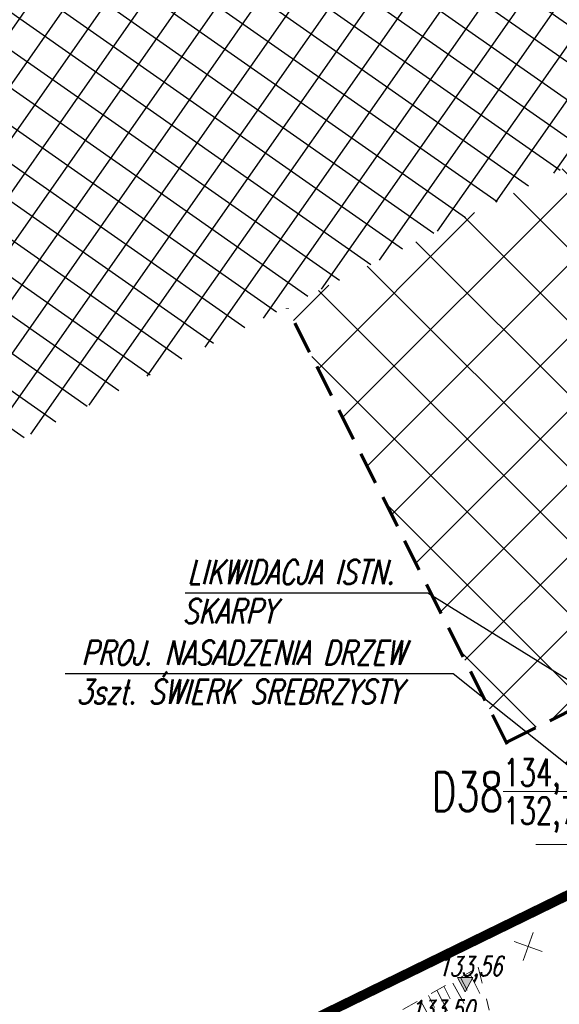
# Model space of a CAD drawing. Header units: metres. Extents: x 7472034 to 8440138, y 5890133 to 5961460.
# Tile 42 of 103: x 8439465 to 8439482, y 5890398 to 5890429. Entities that reach past the tile are written whole.
import ezdxf
from ezdxf import colors
from ezdxf.entities.mleader import LeaderData, LeaderLine
from ezdxf.math import Vec2, Vec3

# ---------------------------------------------------------------- set-up
doc = ezdxf.new("R2010")
doc.units = ezdxf.units.M
doc.header["$MEASUREMENT"] = 0
for name, pattern in [('$0$L218_500', [1, 0.5, -0.5]), ('BUW', [1.5, 1, -0.5]), ('CENTER', [2, 1.25, -0.25, 0.25, -0.25])]:
    doc.linetypes.add(name, pattern=pattern)
doc.layers.get('0').update_dxf_attribs({"linetype": 'CONTINUOUS', "lineweight": 5})
for name, color, linetype, lineweight in [('### rzędne', 172, 'CONTINUOUS', 5), ('___DR.warstwice', 7, 'CONTINUOUS', 5), ('_IS.BLOK.KD.doziemne', 7, 'CONTINUOUS', 5), ('_IS.KD.opis.1', 138, 'CONTINUOUS', 18), ('a___skarpa', 7, 'CONTINUOUS', 5), ('a_opisy', 7, 'CONTINUOUS', 18), ('E_BLOK', 170, 'CONTINUOUS', 20), ('E_OPIS_170', 170, 'CONTINUOUS', 30), ('ZAG-OBRYS070', 7, 'CONTINUOUS', 70)]:
    doc.layers.add(name, color=color, linetype=linetype, lineweight=lineweight)
doc.layers.add('_IS.A.śmieci', color=21, linetype='CONTINUOUS', lineweight=30, plot=False)
doc.styles.add('ROMANS', font='ROMANS.shx', dxfattribs={"width": 0.8})
doc.styles.add('RS', font='Romans.shx', dxfattribs={"width": 0.7})
doc.styles.add('style2', font='romans.shx', dxfattribs={"width": 0.7, "oblique": 15})
doc.dimstyles.new('1', dxfattribs={"dimscale": 0.04, "dimtxt": 5, "dimasz": 25, "dimexe": 1, "dimexo": 0, "dimgap": 1, "dimtad": 1, "dimdec": 1, "dimrnd": 0.5, "dimdsep": 46, "dimtxsty": 'ROMANS', "dimcen": 0, "dimclrt": 2, "dimadec": 0, "dimazin": 0, "dimtfac": 1, "dimtdec": 1, "dimtofl": 0, "dimtmove": 2, "dimatfit": 3, "dimfxl": 0, "dimtolj": 1, "dimarcsym": 0})

# ---------------------------------------------------------------- blocks, each defined once
blk = doc.blocks.new('A$C6DF46E0F')
at = {"linetype": '$0$L218_500'}
for p, q in [((-21.43100328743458, -9.81158753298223), (-12.93093587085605, -5.230759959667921)), ((-12.93093587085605, -5.230759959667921), (-12.61533084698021, -6.549942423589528))]:
    blk.add_line(p, q, dxfattribs=at)
at = {"ltscale": 0.1}
for p, q in [((-13.19642533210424, -5.414419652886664), (-12.8917191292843, -6.037246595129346)), ((-13.71706301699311, -5.708151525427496), (-13.38308964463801, -6.340199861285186)), ((-13.46994225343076, -5.552973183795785), (-13.28810067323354, -5.92466183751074)), ((-14.20512217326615, -5.934634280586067), (-13.9004159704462, -6.557461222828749)), ((-13.99435986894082, -5.818381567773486), (-13.8125182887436, -6.19007022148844)), ((-14.72575985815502, -6.228366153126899), (-14.39178648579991, -6.860414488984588)), ((-14.47863909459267, -6.073187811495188), (-14.29679751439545, -6.444876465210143))]:
    blk.add_line(p, q, dxfattribs=at)
blk = doc.blocks.new('A$C2D0F1821')
at = {"ltscale": 0.1}
for p, q in [((0.4569985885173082, 0.9141682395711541), (0.4569985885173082, 0)), ((0.9140827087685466, 0.4570841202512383), (-8.553080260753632e-05, 0.4570841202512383))]:
    blk.add_line(p, q, dxfattribs=at)
blk = doc.blocks.new('23123')
at = {"layer": 'a_opisy', "linetype": '$0$L218_500'}
blk.add_hatch(color=250, dxfattribs=at).paths.add_polyline_path([(8443019.232991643, 5888878.045012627), (8443018.761079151, 5888878.045012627), (8443018.28916666, 5888878.045012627), (8443018.761079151, 5888877.16129482)])
at = {"layer": 'a_opisy', "color": 250, "linetype": 'CENTER'}
for points in [[(8443018.28916666, 5888878.045012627), (8443018.761079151, 5888878.045012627)], [(8443019.232991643, 5888878.045012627), (8443018.761079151, 5888877.16129482), (8443018.28916666, 5888878.045012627)], [(8443018.28916666, 5888878.045012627), (8443018.761079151, 5888877.16129482), (8443019.232991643, 5888878.045012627)], [(8443019.232991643, 5888878.045012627), (8443018.761079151, 5888878.045012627)]]:
    blk.add_lwpolyline(points, dxfattribs=at)
blk = doc.blocks.new('A$C2C426404')
at = {"layer": '### rzędne', "color": 0, "linetype": '$0$L218_500', "lineweight": 25, "xscale": 0.5, "yscale": 0.5, "zscale": 0.5}
blk.add_blockref('23123', (-4221469.002019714, -2944405.597320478), dxfattribs=at)
at = {"layer": '### rzędne', "color": 0, "linetype": 'CENTER', "lineweight": 25, "char_height": 0.6, "attachment_point": 1, "style": 'style2'}
for s, insert, rotation in [('133,56', (39.53108126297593, 34.06344326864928), 0.4319074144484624), ('133,50', (38.67208072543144, 32.7200900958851), 0.43190741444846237)]:
    blk.add_mtext(s, dxfattribs=dict(at, insert=insert, rotation=rotation))
blk = doc.blocks.new('Elektryk_v3')
at = {"layer": 'E_OPIS_170', "color": 0, "lineweight": 20, "annotation_type": 0, "has_hookline": 1, "hookline_direction": 1, "text_width": 5.123809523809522}
blk.add_leader([(-21.02347785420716, -53.50590436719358), (-22.73578479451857, -50.90575603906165), (-23.13578479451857, -50.90575603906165)], dimstyle='1', override={"dimasz": 10}, dxfattribs=at)
blk = doc.blocks.new('JPII.KD_aktualizacja rzędnych_20.12.2024')
at = {"layer": '_IS.KD.opis.1'}
ml = blk.add_multileader_mtext('Standard', dxfattribs=at)
ml.set_content('\\A1;{\\C134;D38\\H0.7x;\\C256;\\S134,15/132,75;}', color=256, style='RS')
ml.set_leader_properties()
ml.build(insert=Vec2(0, 0))
ml.multileader.update_dxf_attribs({"text_left_attachment_type": 2, "text_right_attachment_type": 2, "dogleg_length": 0.2, "arrow_head_size": 0.25})
ctx = ml.context
ctx.base_point, ctx.char_height, ctx.arrow_head_size, ctx.landing_gap_size, ctx.plane_origin = Vec3(8438618.092091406, 5890700.706221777), 1.2, 0.25, 0.3, Vec3(8438574.537808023, 5890674.964411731)
ctx.left_attachment, ctx.right_attachment, ctx.text_align_type = 2, 2, 1
notes = []
notes.append((ctx, [(1, (1, 1, 0), (8438624.000091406, 5890700.706221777), (-1, 0), 0.2, [(3, [(8438632.023513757, 5890691.664176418)], 0, [])])]))
ctx.mtext.insert, ctx.mtext.width, ctx.mtext.alignment, ctx.mtext.flow_direction = Vec3(8438620.946091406, 5890701.846221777), 6.184238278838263, 2, 5
for ctx, leaders in notes:
    for number, flags, end, landing, length, lines in leaders:
        leader = LeaderData()
        leader.index, (leader.has_last_leader_line, leader.has_dogleg_vector, leader.attachment_direction) = number, flags
        leader.last_leader_point, leader.dogleg_vector, leader.dogleg_length = Vec3(end), Vec3(landing), length
        for number, points, colour, breaks in lines:
            line = LeaderLine()
            line.index, line.vertices, line.color, line.breaks = number, Vec3.list(points), colors.encode_raw_color(colour), breaks
            leader.lines.append(line)
        ctx.leaders.append(leader)

msp = doc.modelspace()

# ---------------------------------------------------------------- hatches: boundary and pattern name
at = {"layer": '_IS.A.śmieci'}
h = msp.add_hatch(dxfattribs=at)
h.set_pattern_fill('ANSI37', color=252, scale=0.3, angle=10)
h.set_pattern_definition([(55, (967499.202946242, -71042.94610979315), (-0.7802423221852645, 0.5463315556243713), []), (145, (967499.202946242, -71042.94610979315), (-0.5463315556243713, -0.7802423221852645), [])])
h.paths.add_polyline_path([(8439499.136037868, 5890446.646996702), (8439458.381230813, 5890426.20777308), (8439451.442206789, 5890439.987820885), (8439423.917295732, 5890426.852644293), (8439443.591230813, 5890387.82277308), (8439454.641230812, 5890393.36277308), (8439447.766230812, 5890407.04277308), (8439493.821230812, 5890430.02777308), (8439500.588558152, 5890416.675951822), (8439511.536230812, 5890422.092773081), (8439506.161076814, 5890432.723007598), (8439506.631096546, 5890434.061245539), (8439505.149531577, 5890434.703536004)])
at = {"layer": '_IS.A.śmieci', "ltscale": 0.5}
h = msp.add_hatch(dxfattribs=at)
h.set_pattern_fill('ANSI37', color=250, scale=0.5)
h.set_pattern_definition([(45, (967534.5181395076, -71025.00101992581), (-1.122532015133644, 1.122532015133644), []), (135, (967534.5181395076, -71025.00101992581), (-1.122532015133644, -1.122532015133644), [])])
h.paths.add_polyline_path([(8439480.370899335, 5890406.552950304), (8439473.611167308, 5890419.952773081), (8439493.841435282, 5890430.032595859), (8439500.570922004, 5890416.692728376)])

# ---------------------------------------------------------------- linework, layer by layer
at = {"layer": '_IS.A.śmieci'}
for points in [[(8439470.496392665, 5890411.146893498), (8439477.959944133, 5890411.146873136), (8439490.111167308, 5890403.617773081)], [(8439466.8042225, 5890408.666497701), (8439478.742574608, 5890408.666477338), (8439490.750874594, 5890399.087984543)]]:
    msp.add_lwpolyline(points, dxfattribs=at)
at = {"layer": 'ZAG-OBRYS070', "color": 250, "linetype": 'BUW'}
for p, q in [((8439480.400998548, 5890406.49291726), (8439473.64126652, 5890419.892740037)), ((8439480.372871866, 5890406.539705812), (8439500.599160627, 5890416.631766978))]:
    msp.add_line(p, q, dxfattribs=at)
at = {"layer": 'ZAG-OBRYS070', "color": 196, "linetype": 'BUW', "ltscale": 3, "const_width": 0.3, "flags": 128}
msp.add_lwpolyline([(8439542.761230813, 5890378.44277308), (8439518.201230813, 5890365.87277308), (8439498.318540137, 5890366.928954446), (8439486.18449514, 5890370.070575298), (8439475.080399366, 5890372.569959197), (8439442.183929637, 5890382.26561104), (8439442.183929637, 5890382.26561104), (8439442.183929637, 5890382.26561104), (8439482.631230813, 5890402.022773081), (8439495.031636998, 5890408.082453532), (8439507.432043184, 5890414.142133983), (8439507.432043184, 5890414.142133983), (8439525.871230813, 5890423.15277308), (8439532.321230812, 5890420.23277308), (8439542.761230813, 5890378.44277308)], close=True, dxfattribs=at)

# ---------------------------------------------------------------- block references
at = {"layer": '___DR.warstwice', "color": 0, "linetype": 'Continuous', "ltscale": 0.2}
msp.add_blockref('A$C2C426404', (8439438.733810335, 5890365.88383195), dxfattribs=at)
at = {"layer": '_IS.BLOK.KD.doziemne', "linetype": '$0$L218_500'}
msp.add_blockref('JPII.KD_aktualizacja rzędnych_20.12.2024', (859.6212462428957, -295.8072097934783), dxfattribs=at)
at = {"layer": 'a___skarpa', "color": 251, "ltscale": 0.1, "rotation": 0.813318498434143}
msp.add_blockref('A$C6DF46E0F', (8439492.369237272, 5890405.038422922), dxfattribs=at)
at = {"layer": 'a_opisy', "ltscale": 0.1, "rotation": 340.2636914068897}
msp.add_blockref('A$C2D0F1821', (8439480.46503197, 5890399.987605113), dxfattribs=at)
at = {"layer": 'E_BLOK'}
msp.add_blockref('Elektryk_v3', (8439509.580092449, 5890454.305613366), dxfattribs=at)

# ---------------------------------------------------------------- texts
at = {"layer": '_IS.A.śmieci', "style": 'RS', "oblique": 15, "width": 0.75}
for s, p in [('LIKWIDACJA ISTN.', (8439470.562754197, 5890411.405152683, -3.380200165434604e-08)), ('SKARPY', (8439470.418197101, 5890410.203992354, -3.380200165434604e-08)), ('PROJ. NASADZENIA DRZEW ', (8439467.30033241, 5890408.924756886, -3.380200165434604e-08)), ('3szt. ŚWIERK SREBRZYSTY', (8439467.155775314, 5890407.723596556, -3.380200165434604e-08))]:
    msp.add_text(s, height=0.75, dxfattribs=at).set_placement(p)

doc.saveas('drawing.dxf')
